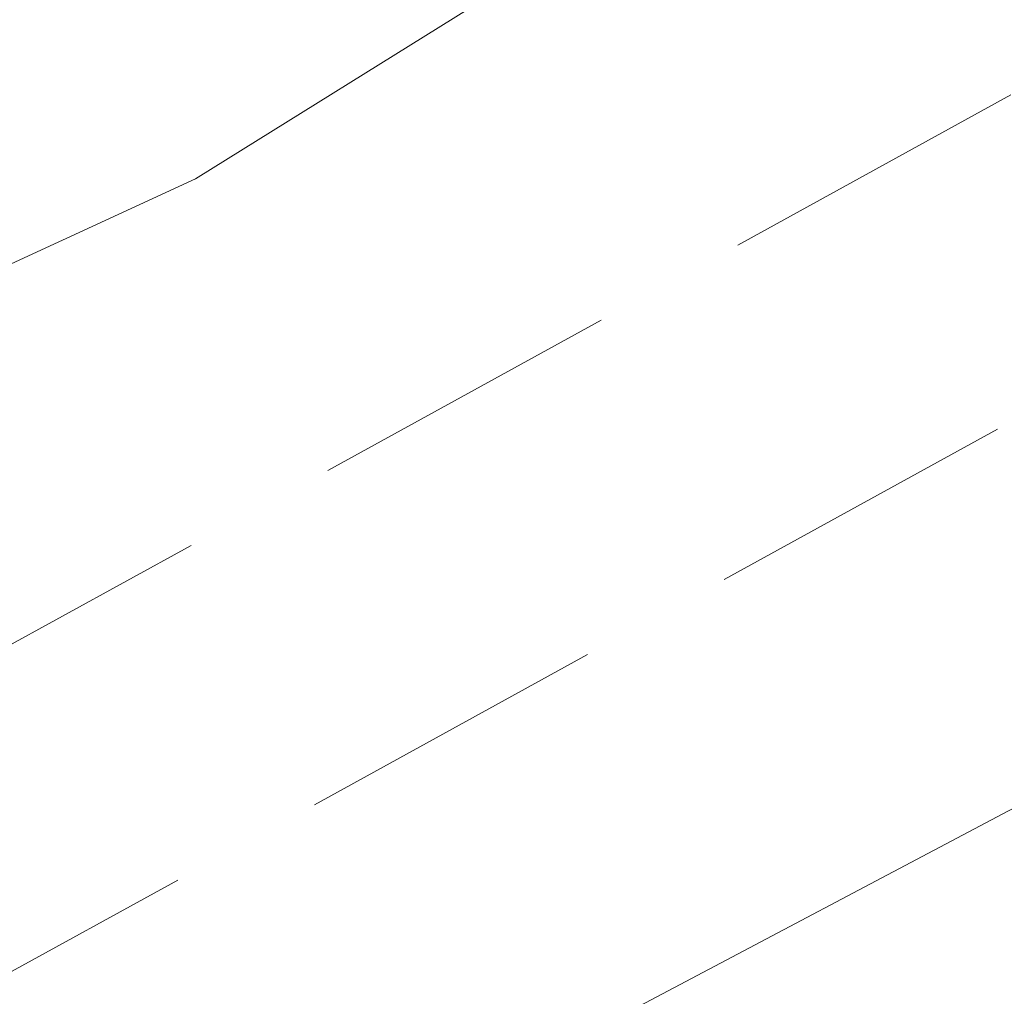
# Model space of a CAD drawing. Header units: metres. Extents: x 8440716 to 8446743, y 5883760 to 5887966.
# Tile 79 of 256: x 8442337 to 8442340, y 5885729 to 5885732. Entities that reach past the tile are written whole.
import ezdxf

# ---------------------------------------------------------------- set-up
doc = ezdxf.new("R2010")
doc.units = ezdxf.units.M
doc.header["$MEASUREMENT"] = 0
doc.linetypes.add('1.0_0.5', pattern=[1.5, 1, -0.5])
for name, color, linetype in [('chodnik', 253, 'CONTINUOUS'), ('przewód telekomunikacyjny podziemny', 253, 'CONTINUOUS'), ('przewód wodociągowy', 253, 'CONTINUOUS')]:
    doc.layers.add(name, color=color, linetype=linetype)

msp = doc.modelspace()

# ---------------------------------------------------------------- linework, layer by layer
at = {"layer": 'chodnik', "color": 253, "linetype": '1.0_0.5', "lineweight": 18, "flags": 128}
for points in [[(8442227.61, 5885673.02), (8442233.09, 5885675.53), (8442236.85, 5885677.26), (8442248.86, 5885682.85), (8442261.11, 5885688.95), (8442270.34, 5885693.7), (8442276.45, 5885696.95), (8442293.62, 5885706.31), (8442303.45, 5885711.71), (8442327.6, 5885725.01), (8442363.58, 5885744.79), (8442368.09, 5885747.26), (8442372.02, 5885749.46), (8442397.76, 5885763.64), (8442430.07, 5885781.43), (8442463.7, 5885799.91), (8442494.8, 5885816.96), (8442526.92, 5885834.71), (8442562.4, 5885854.15), (8442598.17, 5885873.84), (8442624.8, 5885888.46), (8442657.47, 5885906.45), (8442689.67, 5885924.19), (8442721.98, 5885941.97), (8442754.17, 5885959.73), (8442784.37, 5885976.3), (8442819.26, 5885995.45), (8442851.56, 5886013.23), (8442883.81, 5886030.99), (8442916.35, 5886048.87), (8442948.54, 5886066.59), (8442981.18, 5886084.55), (8443014.82, 5886103.01), (8443046.03, 5886120.16), (8443078.59, 5886138.04), (8443110.9, 5886155.85), (8443143.39, 5886173.76), (8443159.31, 5886182.54), (8443160.3, 5886182.95), (8443161.61, 5886183.38), (8443162.98, 5886183.6), (8443164.51, 5886183.65), (8443166.42, 5886183.54), (8443168.06, 5886183.45), (8443169.47, 5886183.69), (8443170.89, 5886184.19), (8443171.98, 5886184.78), (8443172.73, 5886185.26), (8443170.6, 5886186.43), (8443170.05, 5886186.13), (8443169.27, 5886185.79), (8443168.01, 5886185.54), (8443167.07, 5886185.56), (8443165.25, 5886185.7), (8443164.04, 5886185.74), (8443161.85, 5886185.52), (8443160.12, 5886185.08), (8443158.24, 5886184.31), (8443142.4, 5886175.6), (8443109.88, 5886157.66), (8443077.69, 5886139.94), (8443045.06, 5886121.98), (8443013.59, 5886104.73), (8442980.22, 5886086.4), (8442947.47, 5886068.38), (8442915.51, 5886050.79), (8442882.83, 5886032.85), (8442850.52, 5886015.03), (8442818.06, 5885997.17), (8442783.41, 5885978.14), (8442753.19, 5885961.54), (8442720.93, 5885943.74), (8442688.63, 5885925.96), (8442656.38, 5885908.21), (8442623.77, 5885890.25), (8442597.12, 5885875.63), (8442561.4, 5885855.99), (8442525.99, 5885836.53), (8442493.98, 5885818.86), (8442462.78, 5885801.76), (8442428.98, 5885783.14), (8442396.7, 5885765.42), (8442371.04, 5885751.28), (8442367.47, 5885749.33), (8442367.16, 5885749.31), (8442366.9, 5885749.46), (8442366.56, 5885750.02), (8442366.18, 5885750.8), (8442364.41, 5885749.81), (8442364.38, 5885749.25), (8442364.01, 5885748.06), (8442363.55, 5885747.4), (8442362.78, 5885746.73), (8442326.54, 5885726.81), (8442302.36, 5885713.49), (8442292.58, 5885708.1), (8442275.43, 5885698.75), (8442269.39, 5885695.57), (8442260.19, 5885690.78), (8442247.99, 5885684.71), (8442235.85, 5885679.08), (8442232.06, 5885677.37), (8442227.97, 5885675.56), (8442221.94, 5885672.89), (8442216.5, 5885670.61), (8442206.12, 5885666.35), (8442201.41, 5885664.48), (8442190.06, 5885660.16), (8442169.76, 5885652.89), (8442167.35, 5885652.25), (8442161.2, 5885650.61), (8442161.7, 5885648.68), (8442170.42, 5885650.93), (8442190.78, 5885658.22), (8442202.03, 5885662.53), (8442207.06, 5885664.47), (8442217.19, 5885668.66), (8442223.87, 5885671.41)], [(8442398.23, 5885762.83), (8442372.93, 5885748.87), (8442372.02, 5885749.46), (8442368.09, 5885747.26), (8442368.08, 5885746.24), (8442363.93, 5885743.94), (8442328.04, 5885724.2), (8442303.92, 5885710.92), (8442294.03, 5885705.48), (8442276.91, 5885696.15), (8442270.65, 5885692.84), (8442261.52, 5885688.13), (8442249.29, 5885682.04), (8442237.27, 5885676.4), (8442233.82, 5885674.86), (8442227.91, 5885672.18), (8442228.68, 5885670.34), (8442234.79, 5885673.06), (8442238.21, 5885674.64), (8442250.22, 5885680.25), (8442262.44, 5885686.36), (8442271.35, 5885690.96), (8442277.86, 5885694.39), (8442295.07, 5885703.76), (8442305.02, 5885709.25), (8442328.98, 5885722.44), (8442364.79, 5885742.15), (8442399.21, 5885760.98), (8442431.58, 5885778.77), (8442465.05, 5885797.22), (8442495.8, 5885814.05), (8442518.04, 5885826.35), (8442520.13, 5885827.5), (8442528.37, 5885832.06), (8442563.43, 5885851.44), (8442599.47, 5885871.24), (8442625.94, 5885885.78), (8442658.84, 5885903.89), (8442691.97, 5885922.16), (8442723.6, 5885939.55), (8442755.59, 5885957.15), (8442785.67, 5885973.69), (8442820.87, 5885992.99), (8442852.82, 5886010.6), (8442885.15, 5886028.42), (8442917.67, 5886046.28), (8442950.17, 5886064.15), (8442982.52, 5886081.96), (8443016.84, 5886100.81), (8443047.49, 5886117.63), (8443079.73, 5886135.39), (8443112.44, 5886153.39), (8443144.78, 5886171.19), (8443160.82, 5886179.99), (8443162.19, 5886180.5), (8443163.41, 5886180.72), (8443164.97, 5886180.7), (8443166.12, 5886180.47), (8443168.87, 5886179.82), (8443169.49, 5886179.73), (8443170.81, 5886179.74), (8443172.11, 5886180.07), (8443173.41, 5886180.59), (8443175.29, 5886181.7), (8443174.34, 5886182.75), (8443173.14, 5886183.92), (8443171.98, 5886184.78), (8443170.89, 5886184.19), (8443169.47, 5886183.69), (8443168.06, 5886183.45), (8443166.42, 5886183.54), (8443164.51, 5886183.65), (8443162.98, 5886183.6), (8443161.61, 5886183.38), (8443160.3, 5886182.95), (8443159.31, 5886182.54), (8443159.73, 5886181.73), (8443143.87, 5886172.95), (8443111.34, 5886155.04), (8443078.93, 5886137.17), (8443046.49, 5886119.33), (8443015.33, 5886102.26), (8442981.67, 5886083.71), (8442949, 5886065.77), (8442916.82, 5886048.03), (8442884.23, 5886030.14), (8442851.95, 5886012.33), (8442819.79, 5885994.66), (8442784.76, 5885975.43), (8442754.61, 5885958.89), (8442722.39, 5885941.13), (8442691.08, 5885923.91), (8442657.91, 5885905.62), (8442625.13, 5885887.6), (8442598.63, 5885873.01), (8442562.69, 5885853.33), (8442527.37, 5885833.89), (8442495.03, 5885816.03), (8442464.1, 5885799.05), (8442430.54, 5885780.59)]]:
    msp.add_lwpolyline(points, close=True, dxfattribs=at)
at = {"layer": 'przewód telekomunikacyjny podziemny', "color": 30, "linetype": 'Continuous', "lineweight": 18, "flags": 128}
msp.add_lwpolyline([(8442887.65, 5886030.94), (8442861.5, 5886016.55), (8442845.88, 5886007.92), (8442819.73, 5885993.62), (8442792.68, 5885978.72), (8442764.96, 5885963.37), (8442742.51, 5885951.26), (8442715.88, 5885936.68), (8442689.75, 5885922.33), (8442664.49, 5885908.48), (8442641.02, 5885895.43), (8442613.42, 5885880.21), (8442586.52, 5885865.07), (8442555.95, 5885848.53), (8442535.15, 5885836.83), (8442526.51, 5885832.17), (8442498.85, 5885816.9), (8442462.39, 5885796.89), (8442434.58, 5885781.45), (8442405.39, 5885765.33), (8442372.03, 5885747.01), (8442349.92, 5885734.78), (8442316.79, 5885717.27), (8442288.16, 5885701.78)], dxfattribs=at)
at = {"layer": 'przewód wodociągowy', "color": 5, "linetype": 'Continuous', "lineweight": 18, "flags": 128}
msp.add_lwpolyline([(8442480.04, 5885809.76), (8442454, 5885795.25), (8442427.58, 5885781.06), (8442397.07, 5885764.28), (8442370.04, 5885749.52), (8442343.46, 5885735.1), (8442340.62, 5885733.46), (8442339.15, 5885732.65), (8442337.48, 5885731.61), (8442333.68, 5885729.86), (8442333.23, 5885730.08), (8442332.61, 5885731.09), (8442321.81, 5885750.66), (8442318.1, 5885757.25)], dxfattribs=at)

doc.saveas('drawing.dxf')
